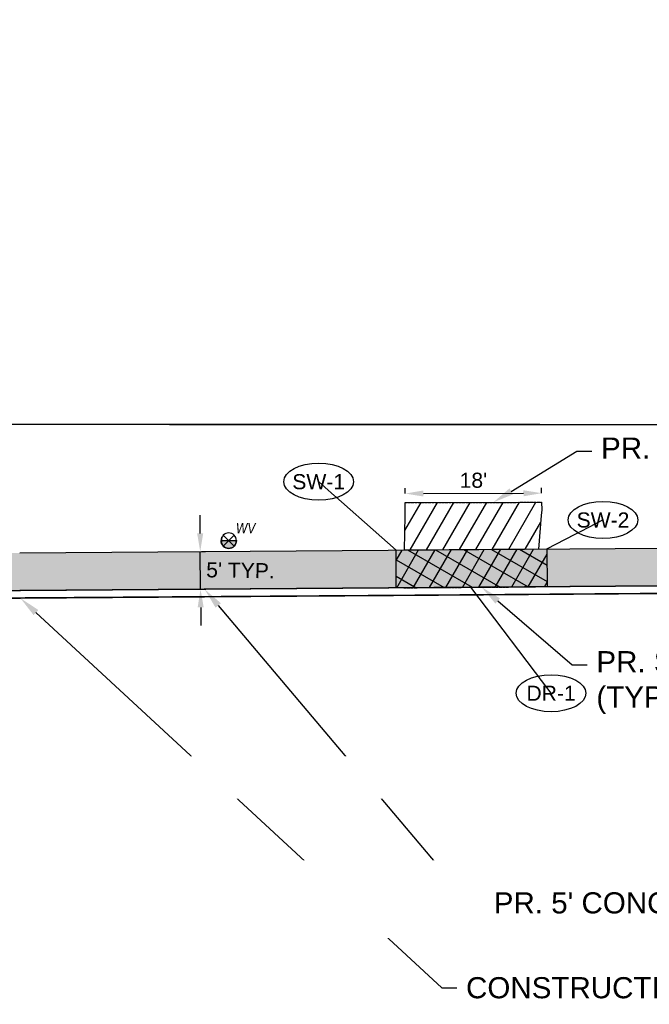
# Model space of a CAD drawing. Extents: x 193175 to 389459, y 288695 to 577709.
# Tile 2 of 30: x 193926 to 194010, y 288711 to 288841. Entities that reach past the tile are written whole.
import ezdxf
from ezdxf import colors
from ezdxf.entities.mleader import LeaderData, LeaderLine
from ezdxf.enums import TextEntityAlignment as Align
from ezdxf.math import Vec2, Vec3

# ---------------------------------------------------------------- set-up
doc = ezdxf.new("R2010")
doc.units = 0
doc.header["$MEASUREMENT"] = 0
doc.header["$PDSIZE"] = 5
doc.linetypes.add('c_p-bn-work-lim', pattern=[0.2, 0.1, -0.1])
doc.linetypes.add('c_p-pv-road-Saw', pattern=[0.4, 0.35, -0.05])
doc.layers.add('0_Working', color=4, linetype='Continuous', plot=False)
for name, color, linetype in [('AN-Text-Notes-Balloon', 7, 'Continuous'), ('C_P-BN-Work-Lim', 2, 'c_p-bn-work-lim'), ('C_P-PV-Drive-Conc', 254, 'Continuous'), ('C_P-PV-Drive-Conc-Hatch', 8, 'Continuous'), ('C_P-PV-Road-Saw', 255, 'c_p-pv-road-Saw'), ('C_P-PV-Walk-Conc', 254, 'Continuous'), ('C_P-PV-Walk-Hatch', 250, 'Continuous'), ('C_P-PV-Walk-Hatch-6IN', 250, 'Continuous'), ('C_P-PV-Walk-Text', 7, 'Continuous'), ('C_X-UT-Wat-Struc', 154, 'Continuous'), ('C_X-UT-Wat-Struc-WO', 7, 'Continuous'), ('G_X-AN-Text-Dim', 251, 'Continuous')]:
    doc.layers.add(name, color=color, linetype=linetype)
doc.styles.add('CT_P-Dim', font='arial.ttf')
doc.styles.add('CT_P-Symb', font='arial.ttf')
doc.styles.add('CT_P-Text', font='arial.ttf')
doc.styles.add('CT_X-Symb-N', font='ARIALNI.TTF')
doc.styles.get("Standard").update_dxf_attribs({"font": 'simplex.shx'})
doc.dimstyles.new('CT_P-Dim-Eng_A', dxfattribs={"dimtxt": 0.1, "dimasz": 0.12, "dimexe": 0.035, "dimexo": 0.06, "dimgap": 0.035, "dimtad": 1, "dimdsep": 46, "dimtxsty": 'CT_P-Dim', "dimcen": 0, "dimclrd": 256, "dimclre": 256, "dimclrt": 256, "dimaunit": 1, "dimadec": 6, "dimazin": 0, "dimtfac": 0.75, "dimtix": 1, "dimtmove": 1, "dimatfit": 0, "dimfxl": 1, "dimtolj": 1, "dimtzin": 0, "dimlwd": -1, "dimlwe": -1, "dimarcsym": 0})

# ---------------------------------------------------------------- blocks, each defined once
blk = doc.blocks.new('*D334')
at = {"layer": 'Defpoints', "color": 0, "transparency": 16777216}
for p in [(193995.48, 288778.66), (193977.43, 288777.41, 1116.65), (193995.49, 288777.46, 1116.65)]:
    blk.add_point(p, dxfattribs=at)
at = {"layer": 'G_X-AN-Text-Dim', "transparency": 16777216}
for p, q in [((193977.43, 288778.61), (193977.43, 288779.31)), ((193995.48, 288778.66), (193995.48, 288779.36)), ((193979.83, 288778.62), (193993.08, 288778.65))]:
    blk.add_line(p, q, dxfattribs=at)
for points in [[(193979.83, 288779.02), (193979.83, 288778.22), (193977.43, 288778.61)], [(193993.08, 288779.05), (193993.09, 288778.25), (193995.48, 288778.66)]]:
    blk.add_solid(points, dxfattribs=at)
at = {"layer": 'G_X-AN-Text-Dim', "transparency": 16777216, "insert": (193986.45, 288780.36), "char_height": 2, "attachment_point": 5, "rotation": 0.1433, "style": 'CT_P-Dim'}
blk.add_mtext("\\A1;18'", dxfattribs=at)
blk = doc.blocks.new('C_P-AN-ML-Oval-L')
at = {"transparency": 16777216}
blk.add_wipeout([(0.1836, 0.0607), (0.1956, 0.0504), (0.2064, 0.0382), (0.2146, 0.0246), (0.219, 0.0124), (0.2206, -0.0009), (0.2188, -0.0153), (0.2135, -0.0288), (0.2054, -0.0414), (0.1955, -0.0524), (0.1837, -0.0626), (0.1708, -0.0716), (0.1395, -0.0876), (0.108, -0.0987), (0.075, -0.1065), (0.0382, -0.1116), (0.0006, -0.1133), (-0.0364, -0.1116), (-0.073, -0.1067), (-0.1051, -0.0992), (-0.1361, -0.0885), (-0.1509, -0.0819), (-0.1651, -0.0742), (-0.1784, -0.0656), (-0.1905, -0.0559), (-0.2025, -0.0435), (-0.212, -0.0292), (-0.2174, -0.0156), (-0.2194, -0.001), (-0.2174, 0.0135), (-0.2124, 0.0266), (-0.2055, 0.0377), (-0.1966, 0.0482), (-0.1842, 0.0593), (-0.1707, 0.0689), (-0.1553, 0.0777), (-0.1393, 0.0853), (-0.1059, 0.097), (-0.0697, 0.1053), (-0.0349, 0.1098), (0.0006, 0.1113), (0.0369, 0.1098), (0.0726, 0.105), (0.1075, 0.0969), (0.1399, 0.0855), (0.1704, 0.0698)], dxfattribs=at)
blk.add_ellipse((0.0006, -0.001), major_axis=(-0.2306, 0), ratio=0.532621, dxfattribs=at)
at = {"transparency": 16777216, "style": 'CT_P-Symb'}
blk.add_attdef('XX-X', text='', height=0.1, dxfattribs=at).set_placement((0.0006, -0.001), align=Align.MIDDLE)
blk = doc.blocks.new('_None')
blk = doc.blocks.new('*D359')
at = {"layer": 'C_P-PV-Walk-Text', "transparency": 16777216}
for p, q in [((193950.28, 288773.33), (193950.26, 288775.73)), ((193950.33, 288765.93), (193950.29, 288770.93)), ((193950.46, 288770.93), (193950.99, 288770.94)), ((193950.49, 288765.93), (193951.03, 288765.94)), ((193950.35, 288763.53), (193950.37, 288761.13))]:
    blk.add_line(p, q, dxfattribs=at)
for points in [[(193950.68, 288773.33), (193949.88, 288773.33), (193950.29, 288770.93)], [(193950.75, 288763.53), (193949.95, 288763.53), (193950.33, 288765.93)]]:
    blk.add_solid(points, dxfattribs=at)
at = {"layer": 'Defpoints', "color": 0, "transparency": 16777216}
for p in [(193949.26, 288770.92, 1116.65), (193950.29, 288770.93), (193949.29, 288765.92)]:
    blk.add_point(p, dxfattribs=at)
at = {"layer": 'C_P-PV-Walk-Text', "transparency": 16777216, "insert": (193955.62, 288768.43), "char_height": 2, "width": 10.9142, "attachment_point": 5, "rotation": 359, "style": 'CT_P-Dim'}
blk.add_mtext("\\A1;5' TYP.", dxfattribs=at)
blk = doc.blocks.new('C_X-UT-Wat-Valve-T-ADJ')
blk.add_wipeout([(0, 0.0461), (-0.0119, 0.0445), (-0.023, 0.0399), (-0.0326, 0.0326), (-0.0399, 0.023), (-0.0445, 0.0119), (-0.0461, 0), (-0.0445, -0.0119), (-0.0399, -0.023), (-0.0326, -0.0326), (-0.023, -0.0399), (-0.0119, -0.0445), (0, -0.0461), (0.0119, -0.0445), (0.023, -0.0399), (0.0326, -0.0326), (0.0399, -0.023), (0.0445, -0.0119), (0.0461, 0), (0.0445, 0.0119), (0.0399, 0.023), (0.0326, 0.0326), (0.023, 0.0399), (0.0119, 0.0445)]).dxf.layer = 'C_X-UT-Wat-Struc-WO'
h = blk.add_hatch(color=248)
h.dxf.hatch_style = 1
h.paths.add_polyline_path([(-0.051, 0), (0.051, 0), (0.0501, -0.01), (0.0471, -0.0195), (0.0424, -0.0284), (0.0361, -0.0361), (0.0284, -0.0424), (0.0195, -0.0471), (0.01, -0.0501), (0, -0.051), (-0.01, -0.0501), (-0.0195, -0.0471), (-0.0284, -0.0424), (-0.0361, -0.0361), (-0.0424, -0.0284), (-0.0471, -0.0195), (-0.0501, -0.01)])
at = {"flags": 128}
blk.add_lwpolyline([(0.051, 0, 1), (-0.051, 0, 1)], format="xyb", close=True, dxfattribs=at)
at = {"color": 153, "linetype": 'Continuous'}
blk.add_lwpolyline([(-0.051, 0), (0.051, 0), (0.0501, -0.01), (0.0471, -0.0195), (0.0424, -0.0284), (0.0361, -0.0361), (0.0284, -0.0424), (0.0195, -0.0471), (0.01, -0.0501), (0, -0.051), (-0.01, -0.0501), (-0.0195, -0.0471), (-0.0284, -0.0424), (-0.0361, -0.0361), (-0.0424, -0.0284), (-0.0471, -0.0195), (-0.0501, -0.01)], close=True, dxfattribs=at)
at = {"insert": (0.0474, 0.1178), "char_height": 0.07, "width": 0.077841, "attachment_point": 1, "style": 'CT_X-Symb-N', "bg_fill": 3, "box_fill_scale": 1.1, "bg_fill_color": 256, "bg_fill_transparency": 0}
blk.add_mtext('WV', dxfattribs=at)
for p, q in [((-0.0361, -0.0361), (0.0361, 0.0361)), ((0.0361, -0.0361), (-0.0361, 0.0361))]:
    blk.add_line(p, q)
blk = doc.blocks.new('_Dot')
at = {"color": 0, "linetype": 'ByBlock', "lineweight": -2}
blk.add_line((-0.5, 0), (-1, 0), dxfattribs=at)
at = {"color": 0, "linetype": 'ByBlock', "const_width": 0.5}
blk.add_lwpolyline([(-0.25, 0, 1), (0.25, 0, 1)], format="xyb", close=True, dxfattribs=at)

msp = doc.modelspace()

# ---------------------------------------------------------------- hatches: boundary and pattern name
at = {"layer": 'C_P-PV-Drive-Conc-Hatch'}
h = msp.add_hatch(dxfattribs=at)
h.set_pattern_fill('ANSI31', color=256, scale=0.75, angle=15)
h.set_pattern_definition([(60, (0, 0), (-1.623797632, 0.9375), [])])
h.paths.add_polyline_path([(193977.435, 288775.717), (193977.43, 288777.412), (193995.487, 288777.457), (193995.491, 288776.458), (193995.429, 288775.698), (193995.067, 288771.262), (193977.345, 288771.13)])
at = {"layer": 'C_P-PV-Walk-Hatch', "transparency": 33554559}
h = msp.add_hatch(color=256, dxfattribs=at)
h.dxf.hatch_style = 1
edge = h.paths.add_edge_path()
edge.add_line((193897.703, 288771.583), (193900.065, 288771.171))
edge.add_line((193900.065, 288771.171), (193904.06, 288770.589))
edge.add_line((193904.06, 288770.589), (193926.39, 288770.753))
edge.add_line((193926.39, 288770.753), (193975.161, 288771.114))
edge.add_line((193975.161, 288771.114), (194035.253, 288771.56))
edge.add_line((194035.253, 288771.56), (194084.041, 288771.507))
edge.add_line((194084.041, 288771.507), (194094.04, 288770.497))
edge.add_line((194094.04, 288770.497), (194116.712, 288770.437))
edge.add_line((194116.712, 288770.437), (194126.712, 288771.41))
edge.add_line((194126.712, 288771.41), (194155.332, 288771.332))
edge.add_line((194155.332, 288771.332), (194212.345, 288771.188))
edge.add_line((194212.345, 288771.188), (194272.37, 288771.034))
edge.add_line((194272.37, 288771.034), (194332.386, 288770.88))
edge.add_line((194332.386, 288770.88), (194392.401, 288770.726))
edge.add_line((194392.401, 288770.726), (194452.426, 288770.572))
edge.add_line((194452.426, 288770.572), (194512.442, 288770.408))
edge.add_line((194512.442, 288770.408), (194572.466, 288770.254))
edge.add_line((194572.466, 288770.254), (194610.336, 288770.156))
edge.add_line((194610.336, 288770.156), (194609.334, 288774.902))
edge.add_line((194609.334, 288774.902), (194609.334, 288775.565))
edge.add_line((194609.334, 288775.565), (194616.349, 288775.568))
edge.add_line((194616.349, 288775.568), (194616.349, 288774.883))
edge.add_line((194616.349, 288774.883), (194615.322, 288765.143))
edge.add_line((194615.322, 288765.143), (194572.453, 288765.254))
edge.add_line((194572.453, 288765.254), (194512.429, 288765.408))
edge.add_line((194512.429, 288765.408), (194452.413, 288765.572))
edge.add_line((194452.413, 288765.572), (194392.388, 288765.726))
edge.add_line((194392.388, 288765.726), (194332.373, 288765.88))
edge.add_line((194332.373, 288765.88), (194272.357, 288766.034))
edge.add_line((194272.357, 288766.034), (194212.332, 288766.188))
edge.add_line((194212.332, 288766.188), (194155.318, 288766.332))
edge.add_line((194155.318, 288766.332), (194095.301, 288766.496))
edge.add_line((194095.301, 288766.496), (194035.269, 288766.56))
edge.add_line((194035.269, 288766.56), (193975.198, 288766.114))
edge.add_line((193975.198, 288766.114), (193926.427, 288765.753))
edge.add_line((193926.427, 288765.753), (193904.097, 288765.589))
edge.add_line((193904.097, 288765.589), (193891.221, 288764.543))
edge.add_line((193891.221, 288764.543), (193890.439, 288764.538))
edge.add_arc((193905.001, 288756.06), 16.85, 139.50933, 149.79414, ccw=False)
edge.add_arc((193905.443, 288755.798), 17.357, 125.10531, 139.79823, ccw=False)
edge.add_line((193895.462, 288769.998), (193896.434, 288770.685))
edge.add_line((193896.434, 288770.685), (193897.703, 288771.583))
at = {"layer": 'C_P-PV-Walk-Hatch-6IN'}
h = msp.add_hatch(dxfattribs=at)
h.set_pattern_fill('ANSI37', color=256, scale=0.75, angle=15)
h.set_pattern_definition([(60, (-0.0392, -2.0003), (-1.623797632, 0.9375), []), (150, (-0.0392, -2.0003), (-0.9375, -1.623797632), [])])
h.paths.add_polyline_path([(193976.247, 288766.122), (193976.21, 288771.129), (193996.191, 288771.27), (193996.228, 288766.27)])

# ---------------------------------------------------------------- linework, layer by layer
at = {"layer": '0_Working', "elevation": 1116.647, "flags": 128}
msp.add_lwpolyline([(193977.247, 288766.13), (193994.659, 288766.259)], dxfattribs=at)
at = {"layer": 'C_P-BN-Work-Lim', "color": 7, "const_width": 0.2, "flags": 128}
msp.add_lwpolyline([(194622.189, 288787.33), (194631.171, 288787.251), (194677.804, 288787.356), (194720.698, 288787.087), (194765.017, 288787.172), (194811.787, 288787.364), (194858.319, 288787.382), (194906.011, 288787.193), (194950.224, 288787.231), (194998.847, 288787.165), (195044.751, 288787.168), (195084.672, 288787.148), (195129.709, 288787.037), (195174.975, 288786.876), (195219.015, 288786.975), (195258.534, 288786.796), (195304.582, 288787.178), (195354.047, 288786.598), (195400.591, 288787.231), (195451.245, 288786.678), (195496.301, 288786.517), (195540.89, 288786.337), (195590.267, 288786.241), (195635.676, 288786.538), (195683.127, 288786.255), (195692.253, 288786.339), (195692.019, 288811.652), (195672.656, 288811.41), (195597.627, 288811.605), (195537.612, 288811.758), (195472.585, 288811.933), (195412.57, 288812.087), (195342.543, 288812.262), (195277.516, 288812.436), (195217.501, 288812.59), (195152.484, 288812.754), (195082.457, 288812.939), (195017.43, 288813.104), (194957.415, 288813.268), (194892.389, 288813.432), (194829.373, 288813.596), (194759.345, 288813.781), (194694.329, 288813.945), (194643.772, 288814.08), (194603.062, 288814.184), (194603.039, 288787.499), (194213.805, 288787.644), (193817.153, 288787.833), (193817.327, 288764.04), (193975.26, 288765.115), (194035.317, 288765.56), (194095.334, 288765.496), (194155.349, 288765.332), (194212.364, 288765.189), (194272.389, 288765.035), (194332.404, 288764.881), (194392.419, 288764.727), (194452.445, 288764.573), (194512.46, 288764.409), (194572.485, 288764.254), (194622.128, 288764.125)], close=True, dxfattribs=at)
at = {"layer": 'C_P-PV-Drive-Conc', "elevation": 1116.647, "flags": 128}
msp.add_lwpolyline([(193977.435, 288775.717), (193977.43, 288777.412), (193995.487, 288777.457), (193995.491, 288776.458), (193995.429, 288775.698), (193995.067, 288771.262), (193977.345, 288771.13)], close=True, dxfattribs=at)
at = {"layer": 'C_P-PV-Road-Saw', "flags": 128}
msp.add_lwpolyline([(193977.433, 288776.411), (193977.43, 288777.412), (193995.487, 288777.457), (193995.491, 288776.458)], dxfattribs=at)
at = {"layer": 'C_P-PV-Walk-Conc', "elevation": 1116.647, "flags": 128}
for points in [[(193926.39, 288770.753), (193975.161, 288771.114), (194035.253, 288771.56), (194084.041, 288771.507), (194094.04, 288770.497), (194116.712, 288770.437), (194126.712, 288771.41), (194155.332, 288771.332), (194212.345, 288771.188), (194272.37, 288771.034), (194332.386, 288770.88), (194392.401, 288770.726)], [(194392.388, 288765.726), (194332.373, 288765.88), (194272.357, 288766.034), (194212.332, 288766.188), (194155.318, 288766.332), (194095.301, 288766.496), (194035.269, 288766.56), (193975.198, 288766.114), (193926.427, 288765.753), (193904.097, 288765.589)]]:
    msp.add_lwpolyline(points, dxfattribs=at)
at = {"layer": 'C_P-PV-Walk-Hatch-6IN', "elevation": 1116.647, "flags": 128}
msp.add_lwpolyline([(193976.247, 288766.122), (193976.21, 288771.129), (193996.191, 288771.27), (193996.228, 288766.27)], close=True, dxfattribs=at)
at = {"layer": 'Defpoints', "color": 2, "flags": 128}
msp.add_lwpolyline([(193774.972, 288764.642), (193826.475, 288765.019), (193926.481, 288765.753), (193975.252, 288766.115), (194035.314, 288766.56), (194095.336, 288766.496), (194155.352, 288766.332), (194212.366, 288766.189), (194272.391, 288766.035), (194332.407, 288765.881), (194392.422, 288765.727)], dxfattribs=at)
at = {"layer": 'Defpoints', "flags": 128}
msp.add_lwpolyline([(193774.979, 288763.642), (193826.483, 288764.019), (193926.488, 288764.753), (193975.26, 288765.115), (194035.317, 288765.56), (194095.334, 288765.496), (194155.349, 288765.332), (194212.364, 288765.189), (194272.389, 288765.035), (194332.404, 288764.881), (194392.419, 288764.727)], dxfattribs=at)

# ---------------------------------------------------------------- dimensions: what is measured, and where the dimension line sits
at = {"layer": 'C_P-PV-Walk-Text'}
dim = msp.add_linear_dim(base=(193950.294, 288770.93), p1=(193949.295, 288765.924), p2=(193949.257, 288770.922, 1116.647), angle=90.42483, text='<> TYP.', dimstyle='CT_P-Dim-Eng_A', override={"dimpost": "'", "dimtmove": 2}, dxfattribs=at)
dim.commit()
dim.dimension.update_dxf_attribs({"geometry": '*D359', "text_midpoint": (193955.618, 288768.431), "dimtype": 161, "text_rotation": 359})
at = {"layer": 'G_X-AN-Text-Dim'}
dim = msp.add_aligned_dim(p1=(193977.43, 288777.412, 1116.647), p2=(193995.487, 288777.457, 1116.647), distance=1.2, text="18'", dimstyle='CT_P-Dim-Eng_A', override={"dimdec": 1, "dimpost": "'"}, dxfattribs=at)
dim.commit()
dim.dimension.update_dxf_attribs({"geometry": '*D334', "text_midpoint": (193986.451, 288780.355)})

# ---------------------------------------------------------------- leaders
at = {"layer": 'AN-Text-Notes-Balloon'}
ml = msp.add_multileader_block('Standard', dxfattribs=at)
ml.set_content('C_P-AN-ML-Oval-L', color=256, scale=20)
ml.set_attribute('XX-X', 'SW-1', width=0)
ml.set_leader_properties(color=256, linetype='ByLayer', lineweight=-1)
ml.set_arrow_properties(name='NONE')
ml.build(insert=Vec2(0, 0))
ml.multileader.update_dxf_attribs({"has_dogleg": 0, "text_right_attachment_type": 3, "dogleg_length": 0.06, "arrow_head_size": 2.4, "scale": 20, "block_connection_type": 1})
ctx = ml.context
ctx.base_point, ctx.scale, ctx.char_height, ctx.arrow_head_size, ctx.landing_gap_size, ctx.plane_origin = Vec3(193965.959, 288780.205), 20, 1.6, 2.4, 0.5, Vec3(193887.044, 288763.984)
ctx.right_attachment, ctx.attachment_type = 3, 1
notes = []
notes.append((ctx, [(1, (1, 1, 0), (193967.159, 288780.205), (-1, 0), 1.2, [(0, [(193976.21, 288771.129)], 0, [])])]))
ctx.block.insert = Vec3(193965.959, 288780.205)
ml = msp.add_multileader_block('Standard', dxfattribs=at)
ml.set_content('C_P-AN-ML-Oval-L', color=256, scale=20)
ml.set_attribute('XX-X', 'SW-2', width=0)
ml.set_leader_properties(color=256, linetype='ByLayer', lineweight=-1)
ml.set_arrow_properties(name='NONE')
ml.build(insert=Vec2(0, 0))
ml.multileader.update_dxf_attribs({"has_dogleg": 0, "text_right_attachment_type": 3, "dogleg_length": 0.06, "arrow_head_size": 2.4, "scale": 20, "block_connection_type": 1})
ctx = ml.context
ctx.base_point, ctx.scale, ctx.char_height, ctx.arrow_head_size, ctx.landing_gap_size, ctx.plane_origin = Vec3(194003.595, 288775.134), 20, 1.6, 2.4, 0.5, Vec3(193924.68, 288758.914)
ctx.right_attachment, ctx.attachment_type = 3, 1
notes.append((ctx, [(0, (1, 1, 0), (194002.395, 288775.134), (1, 0), 1.2, [(0, [(193996.191, 288771.27)], 0, [])])]))
ctx.block.insert = Vec3(194003.595, 288775.134)
at = {"layer": 'C_P-PV-Walk-Text'}
ml = msp.add_multileader_mtext('Standard', dxfattribs=at)
ml.set_content('EX. SIDEWALK TO BE REMOVED, R-6.', color=256, style='CT_P-Text')
ml.set_leader_properties(color=256)
ml.build(insert=Vec2(0, 0))
ml.multileader.update_dxf_attribs({"dogleg_length": 0.1, "arrow_head_size": 2.8, "scale": 20})
ctx = ml.context
ctx.base_point, ctx.scale, ctx.char_height, ctx.arrow_head_size, ctx.landing_gap_size, ctx.plane_origin = Vec3(194519.358, 288839.657), 20, 2.8, 2.8, 1.2, Vec3(194741.816, 288850.734)
ctx.text_align_type = 2
notes.append((ctx, [(1, (1, 1, 0), (194563.669, 288839.657), (-1, 0), 2, [(1, [(194610.89, 288814.164), (194610.353, 288800.24)], 0, [])])]))
ctx.mtext.insert, ctx.mtext.width, ctx.mtext.defined_height, ctx.mtext.alignment, ctx.mtext.flow_direction = Vec3(194560.469, 288841.334), 43.65302, 0.549, 3, 5
ml = msp.add_multileader_mtext('Standard', dxfattribs=at)
ml.set_content('EX. 24" AND 36" TREES TO BE REMOVED, R-3 AND R-4', color=256, style='CT_P-Text')
ml.set_leader_properties(color=256)
ml.build(insert=Vec2(0, 0))
ml.multileader.update_dxf_attribs({"dogleg_length": 0.1, "arrow_head_size": 2.8, "scale": 20})
ctx = ml.context
ctx.base_point, ctx.scale, ctx.char_height, ctx.arrow_head_size, ctx.landing_gap_size, ctx.plane_origin = Vec3(194249.195, 288797.496, 1113), 20, 2.8, 2.8, 1.2, Vec3(194338.516, 288824.054, 1113)
ctx.text_align_type = 2
notes.append((ctx, [(1, (1, 1, 0), (194304.414, 288797.496, 1113), (-1, 0), 2, [(1, [(194309.932, 288780.063, 1113), (194319.655, 288781.009, 1113)], 0, [])])]))
ctx.mtext.insert, ctx.mtext.width, ctx.mtext.defined_height, ctx.mtext.alignment, ctx.mtext.flow_direction = Vec3(194301.214, 288799.173, 1113), 51.14423, 1.017, 3, 5
ml = msp.add_multileader_mtext('Standard', dxfattribs=at)
ml.set_content("PR. SAWCUT 1' INTO ASPHALT (TYP.)", color=256, style='CT_P-Text')
ml.set_leader_properties(color=256)
ml.build(insert=Vec2(0, 0))
ml.multileader.update_dxf_attribs({"text_right_attachment_type": 3, "dogleg_length": 0.1, "arrow_head_size": 2.8, "scale": 20})
ctx = ml.context
ctx.base_point, ctx.scale, ctx.char_height, ctx.arrow_head_size, ctx.landing_gap_size, ctx.plane_origin = Vec3(194002.152, 288784.224), 20, 2.8, 2.8, 1.2, Vec3(194082.861, 288794.122)
ctx.right_attachment = 3
notes.append((ctx, [(0, (1, 1, 0), (194000.152, 288784.224), (1, 0), 2, [(0, [(193989.081, 288777.441)], 0, [])])]))
ctx.mtext.insert, ctx.mtext.width, ctx.mtext.defined_height, ctx.mtext.flow_direction = Vec3(194003.352, 288786.035), 40.98213, 1.017, 5
ml = msp.add_multileader_mtext('Standard', dxfattribs=at)
ml.set_content('CONSTRUCTION WORK LIMITS / RIGHT-OF-WAY', color=256, style='CT_P-Text')
ml.set_leader_properties(color=256)
ml.build(insert=Vec2(0, 0))
ml.multileader.update_dxf_attribs({"dogleg_length": 0.1, "arrow_head_size": 2.8, "scale": 20})
ctx = ml.context
ctx.base_point, ctx.scale, ctx.char_height, ctx.arrow_head_size, ctx.landing_gap_size, ctx.plane_origin = Vec3(194274.262, 288747.024), 20, 2.8, 2.8, 1.2, Vec3(194351.535, 288750.764)
ctx.text_align_type = 2
notes.append((ctx, [(1, (1, 1, 0), (194309.655, 288747.024), (-1, 0), 2, [(0, [(194310.948, 288764.936)], 0, [])])]))
ctx.mtext.insert, ctx.mtext.width, ctx.mtext.defined_height, ctx.mtext.alignment, ctx.mtext.flow_direction = Vec3(194306.455, 288748.448), 31.21572, 1.017, 3, 5
ml = msp.add_multileader_mtext('Standard', dxfattribs=at)
ml.set_content('EX. 3" PVC PIPE TO BE RELOCATED UNDER SIDEWALK, \\PD-3', color=256, style='CT_P-Text')
ml.set_leader_properties(color=256)
ml.build(insert=Vec2(0, 0))
ml.multileader.update_dxf_attribs({"dogleg_length": 0.1, "arrow_head_size": 2.8, "scale": 20})
ctx = ml.context
ctx.base_point, ctx.scale, ctx.char_height, ctx.arrow_head_size, ctx.landing_gap_size, ctx.plane_origin = Vec3(194516.093, 288720.559), 20, 2.8, 2.8, 1.2, Vec3(194566.101, 288748.481)
ctx.text_align_type = 2
notes.append((ctx, [(1, (1, 1, 0), (194556.612, 288720.559), (-1, 0), 2, [(0, [(194581.298, 288765.231)], 0, [])])]))
ctx.mtext.insert, ctx.mtext.width, ctx.mtext.defined_height, ctx.mtext.alignment, ctx.mtext.flow_direction = Vec3(194553.412, 288721.983), 38.8823, 1.017, 3, 5
ml = msp.add_multileader_mtext('Standard', dxfattribs=at)
ml.set_content("PR. 5' CONCRETE SIDEWALK", color=256, style='CT_P-Text')
ml.set_leader_properties(color=256)
ml.build(insert=Vec2(0, 0))
ml.multileader.update_dxf_attribs({"text_right_attachment_type": 3, "dogleg_length": 0.1, "arrow_head_size": 2.8, "scale": 20})
ctx = ml.context
ctx.base_point, ctx.scale, ctx.char_height, ctx.arrow_head_size, ctx.landing_gap_size, ctx.plane_origin = Vec3(193987.945, 288724.368), 20, 2.8, 2.8, 1.2, Vec3(194042.213, 288763.632)
ctx.right_attachment = 3
notes.append((ctx, [(0, (1, 1, 0), (193985.945, 288724.368), (1, 0), 2, [(0, [(193950.867, 288765.934)], 0, [])])]))
ctx.mtext.insert, ctx.mtext.width, ctx.mtext.defined_height, ctx.mtext.flow_direction = Vec3(193989.145, 288725.792), 33.38353, 1.017, 5
ml = msp.add_multileader_mtext('Standard', dxfattribs=at)
ml.set_content('CONSTRUCTION WORK LIMITS / RIGHT OF WAY', color=256, style='CT_P-Text')
ml.set_leader_properties(color=256)
ml.build(insert=Vec2(0, 0))
ml.multileader.update_dxf_attribs({"text_right_attachment_type": 3, "dogleg_length": 0.1, "arrow_head_size": 2.8, "scale": 20})
ctx = ml.context
ctx.base_point, ctx.scale, ctx.char_height, ctx.arrow_head_size, ctx.landing_gap_size, ctx.plane_origin = Vec3(193984.278, 288713.129), 20, 2.8, 2.8, 1.2, Vec3(194042.309, 288750.632)
ctx.right_attachment = 3
notes.append((ctx, [(0, (1, 1, 0), (193982.278, 288713.129), (1, 0), 2, [(0, [(193926.488, 288764.753)], 0, [])])]))
ctx.mtext.insert, ctx.mtext.width, ctx.mtext.defined_height, ctx.mtext.flow_direction = Vec3(193985.478, 288714.553), 33.62065, 1.017, 5
for ctx, leaders in notes:
    for number, flags, end, landing, length, lines in leaders:
        leader = LeaderData()
        leader.index, (leader.has_last_leader_line, leader.has_dogleg_vector, leader.attachment_direction) = number, flags
        leader.last_leader_point, leader.dogleg_vector, leader.dogleg_length = Vec3(end), Vec3(landing), length
        for number, points, colour, breaks in lines:
            line = LeaderLine()
            line.index, line.vertices, line.color, line.breaks = number, Vec3.list(points), colors.encode_raw_color(colour), breaks
            leader.lines.append(line)
        ctx.leaders.append(leader)

# ---------------------------------------------------------------- next in the draw order: block references
at = {"layer": 'C_X-UT-Wat-Struc', "xscale": 20, "yscale": 20}
msp.add_blockref('C_X-UT-Wat-Valve-T-ADJ', (193954.064, 288772.375), dxfattribs=at)

# ---------------------------------------------------------------- next in the draw order: leaders
at = {"layer": 'C_P-PV-Walk-Text'}
ml = msp.add_multileader_mtext('Standard', dxfattribs=at)
ml.set_content('EX. ENCROACHMENT, SHRUB AND ELECTRIC BOX TO BE REMOVED PRIOR TO CONSTRUCTION BY OWNER.', color=256, style='CT_P-Text')
ml.set_leader_properties(color=256)
ml.set_arrow_properties(name='DOT')
ml.build(insert=Vec2(0, 0))
ml.multileader.update_dxf_attribs({"dogleg_length": 0.1, "arrow_head_size": 2.8, "scale": 20})
ctx = ml.context
ctx.base_point, ctx.scale, ctx.char_height, ctx.arrow_head_size, ctx.landing_gap_size, ctx.plane_origin = Vec3(194497.193, 288740.976), 20, 2.8, 2.8, 1.2, Vec3(194564.125, 288758.111)
ctx.text_align_type = 2
notes = []
notes.append((ctx, [(1, (1, 1, 0), (194557.799, 288740.976), (-1, 0), 2, [(0, [(194577.651, 288767.755)], 0, [])])]))
ctx.mtext.insert, ctx.mtext.width, ctx.mtext.defined_height, ctx.mtext.alignment, ctx.mtext.flow_direction = Vec3(194554.599, 288742.4), 56.54369, 1.017, 3, 5
ctx.mtext.has_bg_fill, ctx.mtext.bg_color, ctx.mtext.bg_scale_factor, ctx.mtext.bg_transparency, ctx.mtext.use_window_bg_color = 1, -1073741824, 1.5, 0, 1
for ctx, leaders in notes:
    for number, flags, end, landing, length, lines in leaders:
        leader = LeaderData()
        leader.index, (leader.has_last_leader_line, leader.has_dogleg_vector, leader.attachment_direction) = number, flags
        leader.last_leader_point, leader.dogleg_vector, leader.dogleg_length = Vec3(end), Vec3(landing), length
        for number, points, colour, breaks in lines:
            line = LeaderLine()
            line.index, line.vertices, line.color, line.breaks = number, Vec3.list(points), colors.encode_raw_color(colour), breaks
            leader.lines.append(line)
        ctx.leaders.append(leader)

# ---------------------------------------------------------------- next in the draw order: leaders
ml = msp.add_multileader_mtext('Standard', dxfattribs=at)
ml.set_content('PR. SCHOOL CROSSING AHEAD ASSEMBLY SIGN,\\PS1-1\\PS4-3P\\PW16-2AP', color=256, style='CT_P-Text')
ml.set_leader_properties(color=256)
ml.build(insert=Vec2(0, 0))
ml.multileader.update_dxf_attribs({"dogleg_length": 0.1, "arrow_head_size": 2.8, "scale": 20})
ctx = ml.context
ctx.base_point, ctx.scale, ctx.char_height, ctx.arrow_head_size, ctx.landing_gap_size, ctx.plane_origin = Vec3(194218.395, 288750.065), 20, 2.8, 2.8, 1.2, Vec3(194323.924, 288785.957)
ctx.text_align_type = 2
notes = []
notes.append((ctx, [(1, (1, 1, 0), (194269.835, 288750.065), (-1, 0), 2, [(0, [(194272.864, 288771.249)], 0, [])])]))
ctx.mtext.insert, ctx.mtext.width, ctx.mtext.defined_height, ctx.mtext.alignment, ctx.mtext.flow_direction = Vec3(194266.635, 288751.489), 54.59497, 1.017, 3, 5
for ctx, leaders in notes:
    for number, flags, end, landing, length, lines in leaders:
        leader = LeaderData()
        leader.index, (leader.has_last_leader_line, leader.has_dogleg_vector, leader.attachment_direction) = number, flags
        leader.last_leader_point, leader.dogleg_vector, leader.dogleg_length = Vec3(end), Vec3(landing), length
        for number, points, colour, breaks in lines:
            line = LeaderLine()
            line.index, line.vertices, line.color, line.breaks = number, Vec3.list(points), colors.encode_raw_color(colour), breaks
            leader.lines.append(line)
        ctx.leaders.append(leader)

# ---------------------------------------------------------------- next in the draw order: leaders
ml = msp.add_multileader_mtext('Standard', dxfattribs=at)
ml.set_content('EX. 3" PVC PIPE TO BE TRENCHED THROUGH SIDEWALK, THEN RECONNECTED AFTER SIDEWALK,\\PD-2', color=256, style='CT_P-Text')
ml.set_leader_properties(color=256)
ml.build(insert=Vec2(0, 0))
ml.multileader.update_dxf_attribs({"dogleg_length": 0.1, "arrow_head_size": 2.8, "scale": 20})
ctx = ml.context
ctx.base_point, ctx.scale, ctx.char_height, ctx.arrow_head_size, ctx.landing_gap_size, ctx.plane_origin = Vec3(194322.623, 288727.212), 20, 2.8, 2.8, 1.2, Vec3(194396.253, 288756.353)
ctx.text_align_type = 2
notes = []
notes.append((ctx, [(1, (1, 1, 0), (194363.142, 288727.212), (-1, 0), 2, [(0, [(194360.785, 288765.808)], 0, [])])]))
ctx.mtext.insert, ctx.mtext.width, ctx.mtext.defined_height, ctx.mtext.alignment, ctx.mtext.flow_direction = Vec3(194359.942, 288728.612), 36.45665, 1.017, 3, 5
ctx.mtext.has_bg_fill, ctx.mtext.bg_color, ctx.mtext.bg_scale_factor, ctx.mtext.bg_transparency, ctx.mtext.use_window_bg_color = 1, -1073741824, 1.5, 0, 1
for ctx, leaders in notes:
    for number, flags, end, landing, length, lines in leaders:
        leader = LeaderData()
        leader.index, (leader.has_last_leader_line, leader.has_dogleg_vector, leader.attachment_direction) = number, flags
        leader.last_leader_point, leader.dogleg_vector, leader.dogleg_length = Vec3(end), Vec3(landing), length
        for number, points, colour, breaks in lines:
            line = LeaderLine()
            line.index, line.vertices, line.color, line.breaks = number, Vec3.list(points), colors.encode_raw_color(colour), breaks
            leader.lines.append(line)
        ctx.leaders.append(leader)

# ---------------------------------------------------------------- next in the draw order: linework, layer by layer
at = {"layer": 'C_P-PV-Road-Saw', "flags": 128}
msp.add_lwpolyline([(193977.247, 288766.131), (193994.659, 288766.26)], dxfattribs=at)

# ---------------------------------------------------------------- next in the draw order: leaders
at = {"layer": 'AN-Text-Notes-Balloon'}
ml = msp.add_multileader_block('Standard', dxfattribs=at)
ml.set_content('C_P-AN-ML-Oval-L', color=256, scale=20)
ml.set_attribute('XX-X', 'DR-1', width=0)
ml.set_leader_properties(color=256, linetype='ByLayer', lineweight=-1)
ml.set_arrow_properties(name='NONE')
ml.build(insert=Vec2(0, 0))
ml.multileader.update_dxf_attribs({"has_dogleg": 0, "text_right_attachment_type": 3, "dogleg_length": 0.06, "arrow_head_size": 2.4, "scale": 20, "block_connection_type": 1})
ctx = ml.context
ctx.base_point, ctx.scale, ctx.char_height, ctx.arrow_head_size, ctx.landing_gap_size, ctx.plane_origin = Vec3(193996.721, 288752.181, 5.235), 20, 1.6, 2.4, 0.5, Vec3(193990.652, 288760.087, 5.235)
ctx.right_attachment, ctx.attachment_type = 3, 1
notes = []
notes.append((ctx, [(0, (1, 1, 0), (193995.521, 288752.181, 5.235), (1, 0), 1.2, [(0, [(193986.073, 288766.224, 5.235)], 0, [])])]))
ctx.block.insert = Vec3(193996.721, 288752.181, 5.235)
at = {"layer": 'C_P-PV-Walk-Text'}
ml = msp.add_multileader_mtext('Standard', dxfattribs=at)
ml.set_content('EX. 3" PVC PIPE TO BE TRENCHED THROUGH SIDEWALK, THEN RECONNECTED AFTER SIDEWALK, D-1', color=256, style='CT_P-Text')
ml.set_leader_properties(color=256)
ml.build(insert=Vec2(0, 0))
ml.multileader.update_dxf_attribs({"dogleg_length": 0.1, "arrow_head_size": 2.8, "scale": 20})
ctx = ml.context
ctx.base_point, ctx.scale, ctx.char_height, ctx.arrow_head_size, ctx.landing_gap_size, ctx.plane_origin = Vec3(194274.18, 288731.78), 20, 2.8, 2.8, 1.2, Vec3(194278.455, 288739.315)
ctx.text_align_type = 2
notes.append((ctx, [(1, (1, 1, 0), (194314.699, 288731.78), (-1, 0), 2, [(0, [(194336.844, 288765.869)], 0, [])])]))
ctx.mtext.insert, ctx.mtext.width, ctx.mtext.defined_height, ctx.mtext.alignment, ctx.mtext.flow_direction = Vec3(194311.499, 288733.18), 36.45665, 1.017, 3, 5
ml = msp.add_multileader_mtext('Standard', dxfattribs=at)
ml.set_content('PR. SAWCUT AT ALL DRIVEWAYS\\P(TYP.)', color=256, style='CT_P-Text')
ml.set_leader_properties(color=256)
ml.build(insert=Vec2(0, 0))
ml.multileader.update_dxf_attribs({"text_right_attachment_type": 3, "dogleg_length": 0.1, "arrow_head_size": 2.8, "scale": 20})
ctx = ml.context
ctx.base_point, ctx.scale, ctx.char_height, ctx.arrow_head_size, ctx.landing_gap_size, ctx.plane_origin = Vec3(194001.532, 288755.923, 5.235), 20, 2.8, 2.8, 1.2, Vec3(194085.217, 288768.342, 5.235)
ctx.right_attachment = 3
notes.append((ctx, [(0, (1, 1, 0), (193999.532, 288755.923, 5.235), (1, 0), 2, [(0, [(193987.543, 288766.206, 5.235)], 0, [])])]))
ctx.mtext.insert, ctx.mtext.width, ctx.mtext.defined_height, ctx.mtext.flow_direction = Vec3(194002.732, 288757.735, 5.235), 31.34369, 1.017, 5
for ctx, leaders in notes:
    for number, flags, end, landing, length, lines in leaders:
        leader = LeaderData()
        leader.index, (leader.has_last_leader_line, leader.has_dogleg_vector, leader.attachment_direction) = number, flags
        leader.last_leader_point, leader.dogleg_vector, leader.dogleg_length = Vec3(end), Vec3(landing), length
        for number, points, colour, breaks in lines:
            line = LeaderLine()
            line.index, line.vertices, line.color, line.breaks = number, Vec3.list(points), colors.encode_raw_color(colour), breaks
            leader.lines.append(line)
        ctx.leaders.append(leader)

doc.saveas('drawing.dxf')
